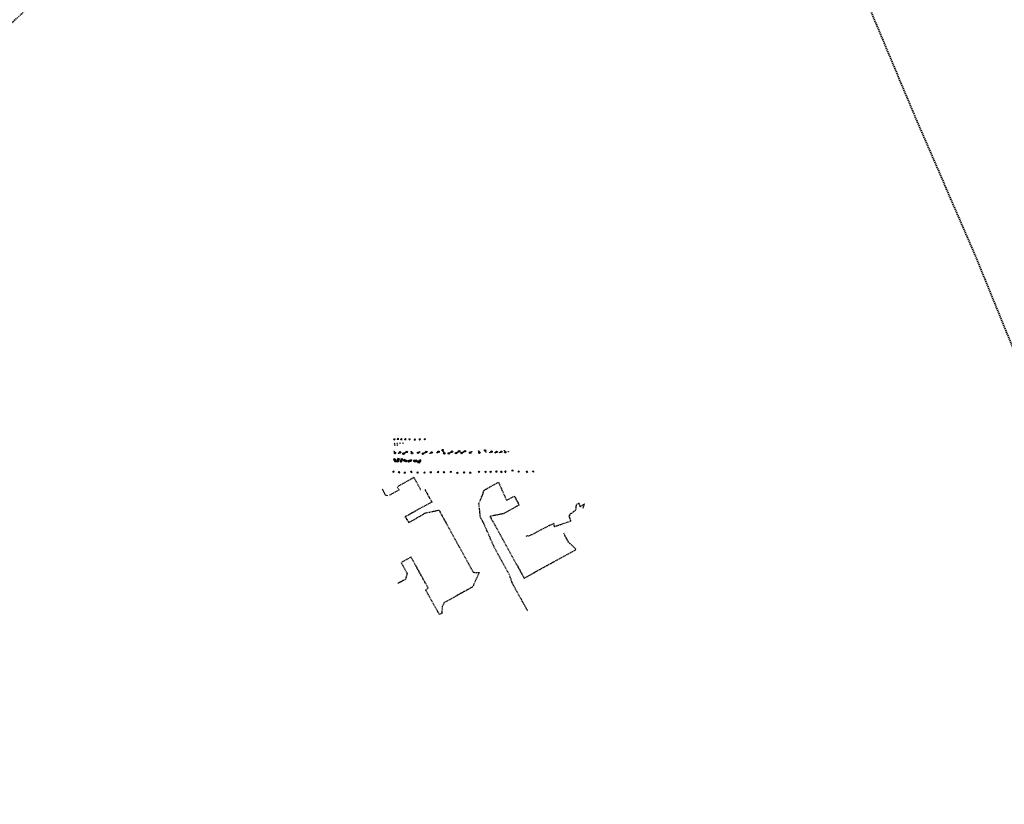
# Model space of a CAD drawing. Header units: metres. Extents: x 8440716 to 8446743, y 5883760 to 5887966.
# Tile 254 of 256: x 8444045 to 8445394, y 5885586 to 5886661. Entities that reach past the tile are written whole.
import ezdxf

# ---------------------------------------------------------------- set-up
doc = ezdxf.new("R2010")
doc.units = ezdxf.units.M
doc.header["$MEASUREMENT"] = 0
doc.linetypes.add('1.5_1.0', pattern=[2.5, 1.5, -1])
doc.linetypes.add('DASHED', pattern=[19.05, 12.7, -6.35])
doc.layers.add('- ABM', color=200, linetype='CONTINUOUS', lineweight=30)
doc.layers.add('216-obręb ewidencyjny', color=253, linetype='CONTINUOUS')

# ---------------------------------------------------------------- blocks, each defined once
blk = doc.blocks.new('swthy')
at = {"layer": '- ABM', "color": 200, "linetype": 'Continuous', "lineweight": 30}
blk.add_lwpolyline([(8443339.8, 5885829.8), (8443339.8, 5885831.3)], dxfattribs=at)
for centre, radius in [((8443339.8, 5885832.3), 1), ((8443339.8, 5885829.8), 0.25)]:
    blk.add_circle(centre, radius, dxfattribs=at)
blk.add_arc((8443339.8, 5885833.3), 1, 210, 330, dxfattribs=at)
blk = doc.blocks.new('seth')
at = {"layer": '- ABM', "color": 30, "linetype": 'Continuous', "lineweight": 30}
for p, q in [((8442858.4, 5885914.9), (8442858.4, 5885916.4)), ((8442858.4, 5885916.4), (8442859.4, 5885916.4)), ((8442858.4, 5885914.9), (8442859.4, 5885914.9)), ((8442859.4, 5885914.9), (8442859.4, 5885916.4))]:
    blk.add_line(p, q, dxfattribs=at)
blk.add_lwpolyline([(8442858.6, 5885915.1), (8442858.6, 5885916.1), (8442859.2, 5885916.1), (8442859.2, 5885915.1), (8442858.6, 5885915.1), (8442859.2, 5885916.1), (8442858.6, 5885916.1), (8442859.2, 5885915.1)], dxfattribs=at)
blk = doc.blocks.new('60W')
at = {"layer": '- ABM', "color": 200, "linetype": 'Continuous', "lineweight": 30}
blk.add_lwpolyline([(8442637.4, 5886003.9), (8442638.7, 5886004.6)], dxfattribs=at)
for centre, radius in [((8442637.4, 5886003.9), 0.25), ((8442639.6, 5886005.1), 1)]:
    blk.add_circle(centre, radius, dxfattribs=at)
blk = doc.blocks.new('8mpx')
at = {"layer": '- ABM', "linetype": 'Continuous', "lineweight": 35}
h = blk.add_hatch(color=1, dxfattribs=at)
h.dxf.hatch_style = 1
h.paths.add_polyline_path([(8442858.7, 5885906.8), (8442857.9, 5885906.5), (8442857.9, 5885906.2), (8442858.7, 5885906)])
at = {"layer": '- ABM', "color": 7, "linetype": 'Continuous', "lineweight": 35}
blk.add_line((8442858.7, 5885906), (8442858.7, 5885906.8), dxfattribs=at)
for points in [[(8442856, 5885907), (8442859.8, 5885907), (8442859, 5885905.8), (8442856, 5885905.8)], [(8442856.4, 5885906.7), (8442857.9, 5885906.7), (8442857.9, 5885906.1), (8442856.4, 5885906.1)]]:
    blk.add_lwpolyline(points, close=True, dxfattribs=at)
for points in [[(8442857.9, 5885906.5), (8442858.7, 5885906.8)], [(8442857.9, 5885906.2), (8442858.7, 5885906)]]:
    blk.add_lwpolyline(points, dxfattribs=at)

msp = doc.modelspace()

# ---------------------------------------------------------------- linework, layer by layer
at = {"layer": '- ABM', "color": 200, "linetype": 'Continuous', "lineweight": 35}
for points in [[(8444557.592, 5886084.747), (8444558.985, 5886086.182), (8444558.288, 5886085.464), (8444557.571, 5886086.161), (8444559.006, 5886084.768)], [(8444563.207, 5886084.91), (8444563.207, 5886086.91), (8444563.207, 5886085.91), (8444562.207, 5886085.91), (8444564.207, 5886085.91)], [(8444567.981, 5886084.675), (8444567.981, 5886086.675), (8444567.981, 5886085.675), (8444566.981, 5886085.675), (8444568.981, 5886085.675)], [(8444573.278, 5886084.683), (8444573.278, 5886086.683), (8444573.278, 5886085.683), (8444572.278, 5886085.683), (8444574.278, 5886085.683)], [(8444577.924, 5886084.975), (8444579.605, 5886086.059), (8444578.764, 5886085.517), (8444578.222, 5886086.357), (8444579.307, 5886084.677)], [(8444586.077, 5886084.222), (8444586.58, 5886086.158), (8444586.329, 5886085.19), (8444585.361, 5886085.442), (8444587.296, 5886084.939)], [(8444592.287, 5886084.584), (8444593.68, 5886086.019), (8444592.983, 5886085.302), (8444592.266, 5886085.998), (8444593.701, 5886084.605)], [(8444599.137, 5886084.868), (8444600.53, 5886086.304), (8444599.834, 5886085.586), (8444599.116, 5886086.282), (8444600.551, 5886084.889)]]:
    msp.add_lwpolyline(points, dxfattribs=at)
at = {"layer": '- ABM', "color": 1, "linetype": 'Continuous', "lineweight": 30, "ltscale": 0.1}
for points in [[(8444558.7, 5886079.905), (8444557.86, 5886079.44), (8444557.686, 5886079.756), (8444558.526, 5886080.22), (8444558.7, 5886079.905)], [(8444562.499, 5886078.361), (8444562.963, 5886077.521), (8444562.648, 5886077.347), (8444562.184, 5886078.187), (8444562.499, 5886078.361)]]:
    msp.add_lwpolyline(points, dxfattribs=at)
at = {"layer": '- ABM', "color": 1, "linetype": 'Continuous', "lineweight": 30}
for points in [[(8444558.829, 5886077.38), (8444558.441, 5886078.079), (8444558.703, 5886078.225), (8444559.091, 5886077.525), (8444558.829, 5886077.38)], [(8444562.024, 5886079.817), (8444561.636, 5886080.517), (8444561.899, 5886080.662), (8444562.287, 5886079.962), (8444562.024, 5886079.817)]]:
    msp.add_lwpolyline(points, dxfattribs=at)
at = {"layer": '- ABM', "color": 200, "linetype": 'Continuous', "lineweight": 30, "ltscale": 0.1}
msp.add_lwpolyline([(8444565.978, 5886080.076), (8444565.59, 5886080.776), (8444565.853, 5886080.921), (8444566.24, 5886080.221), (8444565.978, 5886080.076)], dxfattribs=at)
at = {"layer": '- ABM', "color": 30, "linetype": 'Continuous', "lineweight": 30}
msp.add_lwpolyline([(8444570.1, 5886080.072), (8444569.713, 5886080.772), (8444569.975, 5886080.917), (8444570.363, 5886080.217), (8444570.1, 5886080.072)], dxfattribs=at)
at = {"layer": '- ABM', "color": 1, "linetype": 'DASHED', "lineweight": 30, "ltscale": 0.1}
msp.add_lwpolyline([(8444593.526, 5886016.786), (8444594.138, 5886017.128), (8444585.034, 5886033.427), (8444581.901, 5886031.7), (8444572.176, 5886026.325), (8444561.893, 5886020.642), (8444564.314, 5886016.249), (8444550.867, 5886008.838)], dxfattribs=at)
at = {"layer": '- ABM', "color": 200, "linetype": 'Continuous', "lineweight": 30}
msp.add_lwpolyline([(8444541.444, 5886017.88), (8444545.395, 5886009.604), (8444548.752, 5886008.838)], dxfattribs=at)
at = {"layer": '- ABM', "color": 30, "linetype": 'DASHED', "lineweight": 30, "ltscale": 0.1}
msp.add_lwpolyline([(8444740.696, 5885850.76, -0.01083044), (8444731.133, 5885868.047), (8444719.971, 5885888.236), (8444715.671, 5885900.496), (8444695.076, 5885937.754), (8444680.584, 5885970.687), (8444676.083, 5885978.833), (8444674.015, 5885997.718), (8444678.992, 5886009.427), (8444679.415, 5886010.511), (8444680.8, 5886015.776), (8444700.786, 5886026.901), (8444711.84, 5886002.147), (8444712.107, 5886002.18), (8444722.457, 5886007.914), (8444729.167, 5885995.768), (8444707.335, 5885983.667), (8444689.163, 5885980.179), (8444696.999, 5885966.001), (8444714.527, 5885934.285), (8444735.963, 5885895.498), (8444777.138, 5885918.258), (8444806.379, 5885934.195), (8444806.691, 5885935.263), (8444797.144, 5885944.417), (8444790.148, 5885957.052)], format="xyb", dxfattribs=at)
at = {"layer": '- ABM', "color": 200, "linetype": 'DASHED', "lineweight": 30, "ltscale": 0.1}
msp.add_lwpolyline([(8444600.083, 5886016.786), (8444609.453, 5885999.783), (8444595.832, 5885992.277), (8444572.652, 5885979.448), (8444575.423, 5885975.774), (8444577.738, 5885971.777), (8444597.641, 5885982.779), (8444600.094, 5885984.595), (8444619.159, 5885988.817), (8444629.021, 5885970.973), (8444647.275, 5885937.943), (8444666.275, 5885903.564), (8444666.275, 5885903.564), (8444674.312, 5885903.162), (8444665.382, 5885883.472), (8444626.365, 5885861.918), (8444623.64, 5885856.935), (8444623.189, 5885848.399), (8444623.435, 5885847.72), (8444619.804, 5885845.714), (8444601.25, 5885879.279), (8444604.428, 5885882.106), (8444586.141, 5885915.094), (8444581.017, 5885924.392), (8444567.397, 5885916.886), (8444575.522, 5885902.229), (8444573.459, 5885893.973), (8444562.722, 5885887.96)], dxfattribs=at)
at = {"layer": '- ABM', "color": 4, "linetype": 'DASHED', "lineweight": 30, "ltscale": 0.1}
msp.add_lwpolyline([(8444816.69, 5885991.514), (8444818.669, 5885997.235), (8444812.923, 5885993.435), (8444811.53, 5885997.563), (8444810.487, 5885997.843), (8444807.262, 5885995.927), (8444806.386, 5885988.348), (8444798.051, 5885982.296), (8444798.166, 5885981.436), (8444798.227, 5885980.514), (8444797.374, 5885981.148), (8444799.572, 5885973.459), (8444777.777, 5885965.906), (8444776.711, 5885970.399), (8444762.533, 5885963.591), (8444749.421, 5885956.292), (8444741.745, 5885953.103), (8444740.703, 5885953.382), (8444739.211, 5885953.218), (8444738.956, 5885952.22)], dxfattribs=at)
at = {"layer": '- ABM', "color": 200, "linetype": 'Continuous', "lineweight": 30}
msp.add_circle((8444714.487, 5886068.868), 0.25, dxfattribs=at)
at = {"layer": '216-obręb ewidencyjny', "color": 253, "linetype": '1.5_1.0', "lineweight": 35, "flags": 128}
msp.add_lwpolyline([(8441028.68, 5884942.11), (8440936.55, 5884855.07), (8440835.74, 5884760.41), (8440829.11, 5884753.45), (8440759.84, 5884680.64), (8440733.61, 5884626.88), (8440715.78, 5884579.58), (8440720.22, 5884579.92), (8440723.56, 5884580.18), (8440749.71, 5884582.2), (8440769.68, 5884583.75), (8440788.74, 5884585.22), (8440807.81, 5884586.7), (8440826.87, 5884588.17), (8440838, 5884589.03), (8440845.81, 5884590.04), (8440864.66, 5884592.49), (8440883.5, 5884594.94), (8440902.34, 5884597.38), (8440921.17, 5884599.82), (8440940.01, 5884602.27), (8440959.85, 5884604.84), (8440974.54, 5884606.75), (8440996.68, 5884609.62), (8441002.58, 5884610.39), (8441011.53, 5884611.28), (8441095.15, 5884619.64), (8441155.22, 5884625.15), (8441192.9, 5884628.61), (8441220.79, 5884630.81), (8441231.88, 5884631.68), (8441239.78, 5884632.3), (8441239.92, 5884631.14), (8441240.54, 5884625.8), (8441242.98, 5884604.95), (8441279.92, 5884610.9), (8441280.84, 5884611.05), (8441314.62, 5884616.49), (8441324.35, 5884594.98), (8441326.25, 5884590.79), (8441330.28, 5884581.88), (8441360.83, 5884554.56), (8441428.01, 5884367.38), (8441495.06, 5884287.83), (8441556.05, 5884222.31), (8441542.97, 5884192.3), (8441508.41, 5884096.75), (8441487.17, 5883996.98), (8441486.34, 5883988.56), (8441610.2, 5883975.46), (8441607.65, 5883985.59), (8441604.3, 5883998.91), (8441599.43, 5884018.26), (8441632.41, 5884025.94), (8441633.4, 5884026.17), (8441637.3, 5884027.08), (8441640.65, 5884027.86), (8441636.48, 5884039.05), (8441625.77, 5884067.77), (8441621.34, 5884079.64), (8441684.08, 5884060.44), (8441736.89, 5884012.71), (8441784.29, 5883940.74), (8441936, 5883966.35), (8441937.31, 5883979.75), (8441945.67, 5884065.59), (8441947.03, 5884079.59), (8441966.25, 5884073.96), (8441969.58, 5884072.98), (8442016.64, 5884059.32), (8442027.43, 5884056.19), (8442065.18, 5884061.92), (8442076.73, 5884063.68), (8442130.64, 5884052.67), (8442131.42, 5884052.51), (8442179.65, 5884036.73), (8442282.16, 5884003.2), (8442345.46, 5883989.35), (8442347.7, 5883988.72), (8442364.7, 5883983.93), (8442399.77, 5883974.05), (8442419.01, 5883964.6), (8442545.15, 5883924.23), (8442710.04, 5883876.74), (8442716.11, 5883874.99), (8442780.8, 5883856.36), (8442917.62, 5883816.95), (8443113.85, 5883761.08), (8443134.79, 5883760), (8443232.58, 5883764.93), (8443292.03, 5883774.1), (8443344.73, 5883782.22), (8443456.51, 5883780.87), (8443456.38, 5883792.68), (8443461.85, 5883808.72), (8443470.28, 5883833.44), (8443478.75, 5883858.3), (8443488.12, 5883885.77), (8443493.5, 5883901.54), (8443505.64, 5883919.91), (8443528.63, 5883954.76), (8443527.04, 5883961.12), (8443507.14, 5884040.72), (8443505.36, 5884048.02), (8443501.67, 5884062.4), (8443498.93, 5884073.31), (8443496.14, 5884084.21), (8443489.63, 5884109.89), (8443484.71, 5884129.28), (8443482.73, 5884137.13), (8443479.8, 5884148.67), (8443474.63, 5884169.03), (8443466.05, 5884202.95), (8443454.97, 5884215.77), (8443446.26, 5884232.17), (8443440.59, 5884245.75), (8443406.03, 5884368.15), (8443363.23, 5884525.93), (8443364.73, 5884526.31), (8443378.75, 5884529.91), (8443379.7, 5884530.16), (8443382.59, 5884530.9), (8443427.77, 5884542.54), (8443476.19, 5884555.02), (8443493.36, 5884559.44), (8443495.57, 5884559.99), (8443514.96, 5884564.82), (8443534.38, 5884569.65), (8443553.79, 5884574.49), (8443573.19, 5884579.32), (8443592.59, 5884584.15), (8443612, 5884588.99), (8443631.41, 5884593.82), (8443661.1, 5884601.22), (8443657.61, 5884636.41), (8443657.11, 5884641.55), (8443700.28, 5884722.58), (8443704.65, 5884730.83), (8443743.14, 5884809.91), (8443958.52, 5884842.73), (8443968.6, 5884839.47), (8444087.7, 5884800.92), (8444094.49, 5884798.76), (8444173.09, 5884773.59), (8444277.17, 5884741.47), (8444285.26, 5884738.96), (8444369.03, 5884662.82), (8444437.67, 5884600.52), (8444448.56, 5884590.64), (8444464.16, 5884576.48), (8444483.23, 5884555.16), (8444521.08, 5884512.65), (8444544.83, 5884486), (8444555.93, 5884473.87), (8444599.28, 5884484.9), (8444623.89, 5884491.2), (8444649.59, 5884497.78), (8444664.09, 5884501.46), (8444704.06, 5884511.86), (8444750.05, 5884523.67), (8444778.18, 5884530.8), (8444804.48, 5884537.56), (8444826.71, 5884543.14), (8444891.49, 5884559.38), (8444910.44, 5884564.13), (8444929.36, 5884568.87), (8444948.71, 5884573.72), (8444981.13, 5884581.99), (8445005.56, 5884588.21), (8445049.21, 5884599.39), (8445068.65, 5884604.35), (8445088.27, 5884609.36), (8445104.56, 5884613.52), (8445143.68, 5884623.49), (8445188.31, 5884435.34), (8445200.2, 5884384.42), (8445201.1, 5884380.52), (8445223.68, 5884284.14), (8445279.72, 5884034.28), (8445288.61, 5884032.83), (8445310.4, 5884029.25), (8445334.3, 5884025.31), (8445386.87, 5884016.56), (8445420.48, 5884011.12), (8445429.73, 5884009.58), (8445590.41, 5883982.64), (8445763.22, 5883953.28), (8445860.16, 5883980.34), (8445876.05, 5883984.78), (8445975.91, 5884012.7), (8446103.53, 5884048.64), (8446114.66, 5884011.73), (8446119.79, 5883994.67), (8446129.21, 5883963.28), (8446149.3, 5883900.84), (8446182.3, 5883908.52), (8446206.67, 5883914.19), (8446231.03, 5883919.84), (8446255.38, 5883925.5), (8446265.28, 5883927.78), (8446279.4, 5883932.44), (8446314.61, 5883944.02), (8446349.68, 5883955.55), (8446376.38, 5883962.94), (8446407.97, 5883971.67), (8446433.47, 5883978.76), (8446441.7, 5883980.99), (8446473.14, 5883989.68), (8446476.85, 5883990.71), (8446505.92, 5883998.77), (8446515.52, 5884073.32), (8446516.99, 5884084.72), (8446517.79, 5884090.97), (8446518.87, 5884099.39), (8446523.99, 5884139.2), (8446524.8, 5884145.5), (8446526.34, 5884157.39), (8446529.23, 5884179.94), (8446532.2, 5884203), (8446532.55, 5884205.79), (8446535.23, 5884226.24), (8446538.3, 5884249.61), (8446541.24, 5884271.91), (8446544.5, 5884296.69), (8446547.62, 5884320.49), (8446550.62, 5884343.29), (8446552.77, 5884359.65), (8446556.45, 5884387.91), (8446562.64, 5884435.52), (8446564.83, 5884452.37), (8446567.02, 5884469.22), (8446567.99, 5884476.67), (8446568.96, 5884484.1), (8446579.73, 5884566.9), (8446586.22, 5884616.78), (8446592.53, 5884665.37), (8446596.2, 5884693.54), (8446600.09, 5884723.49), (8446603.32, 5884748.28), (8446606.31, 5884771.29), (8446611.29, 5884810.26), (8446612.81, 5884822.17), (8446620.23, 5884880.06), (8446623.66, 5884906.82), (8446627.01, 5884933.1), (8446632.08, 5884972.77), (8446635.86, 5885002.32), (8446639.44, 5885030.27), (8446643.06, 5885058.52), (8446644.85, 5885072.45), (8446645.84, 5885080.23), (8446646.76, 5885087.07), (8446648.76, 5885101.98), (8446650.75, 5885116.89), (8446650.88, 5885117.88), (8446654.86, 5885147.6), (8446655.6, 5885153.17), (8446658.57, 5885175.34), (8446662.55, 5885205.07), (8446666.66, 5885235.78), (8446670.05, 5885261.05), (8446670.57, 5885265.01), (8446674.48, 5885294.23), (8446678.43, 5885323.76), (8446681.8, 5885348.98), (8446682.41, 5885353.43), (8446682.81, 5885356.4), (8446686.5, 5885383.63), (8446690.69, 5885414.62), (8446695.22, 5885447.96), (8446699.44, 5885479.04), (8446700.64, 5885487.94), (8446702.23, 5885499.62), (8446704.98, 5885519.91), (8446705.39, 5885522.88), (8446707.53, 5885540.15), (8446709.49, 5885556.02), (8446710.79, 5885566.44), (8446711.83, 5885574.88), (8446714.24, 5885594.23), (8446719.69, 5885638.29), (8446722.32, 5885659.42), (8446724.72, 5885678.77), (8446726.85, 5885695.98), (8446729.85, 5885720.15), (8446731.28, 5885731.26), (8446733.68, 5885749.91), (8446734.82, 5885758.85), (8446740.63, 5885803.98), (8446741.64, 5885811.92), (8446742.8, 5885820.84), (8446743.18, 5885823.82), (8446730.16, 5885825.91), (8446719.59, 5885827.37), (8446661.89, 5885835.35), (8446473.81, 5885862.76), (8446246.21, 5885895.38), (8446094.96, 5885917.06), (8446094.14, 5885917.22), (8446083.87, 5885918.65), (8446018.04, 5885926.53), (8446003.63, 5885928.33), (8445909.32, 5885941.79), (8445870.11, 5885942.51), (8445807.67, 5885939.24), (8445797.24, 5885937.4), (8445780.19, 5885934.62), (8445765.52, 5885930.82), (8445759.53, 5885929.53), (8445753.22, 5885928.56), (8445740.07, 5885927.9), (8445671.79, 5885927.73), (8445672.77, 5885884.72), (8445687.11, 5885852.56), (8445663.54, 5885812.87), (8445649.34, 5885770.13), (8445648.19, 5885755.08), (8445618.62, 5885746.37), (8445617.56, 5885745.93), (8445598.35, 5885738.11), (8445581.53, 5885779.43), (8445572.53, 5885801.51), (8445468.36, 5886057.26), (8445422.33, 5886170.27), (8445408.16, 5886205.05), (8445392.83, 5886242.67), (8445355.19, 5886335.07), (8445267.72, 5886537.24), (8445190.71, 5886720.94), (8445166.82, 5886774.99), (8445155.07, 5886801.58), (8445130.81, 5886856.45), (8445109.96, 5886903.64), (8445000.35, 5887152.08), (8444991.51, 5887172.1), (8444987.45, 5887181.31), (8444978.77, 5887176.77), (8444798.8, 5887082.65), (8444667.01, 5887010.48), (8444649.47, 5887001.59), (8444619.87, 5886986.56), (8444567.96, 5886957.72), (8444448.7, 5886891.38), (8444331.08, 5886828.15), (8444272.27, 5886795.57), (8444098.44, 5886700.08), (8444057.69, 5886678.19), (8444045.24, 5886666.78), (8444031.54, 5886654.2), (8444007.49, 5886641.31), (8443998.67, 5886636.59), (8443934.14, 5886602.03), (8443933.67, 5886602.83), (8443930.35, 5886608.46), (8443923, 5886604.88), (8443744.99, 5886508.83), (8443609.15, 5886431.39), (8443569.75, 5886408.94), (8443549.1, 5886398.04), (8443529.64, 5886387.78), (8443384.37, 5886311.11), (8443368.45, 5886302.71), (8443364.17, 5886300.45), (8443271.59, 5886249.99), (8443182.74, 5886199.89), (8443169.27, 5886192.91), (8442963.51, 5886079.91), (8442952.1, 5886073.66), (8442656.69, 5885912.36), (8442529.19, 5885839.4), (8442445.17, 5885791.33), (8442187.63, 5885653.65), (8442143.12, 5885639.52), (8442086.58, 5885626.49), (8442017.94, 5885621.06), (8441871.31, 5885594.15), (8441830.41, 5885586.65), (8441783.93, 5885558.26), (8441760.96, 5885541.06), (8441743.71, 5885528.15), (8441703.56, 5885497.89), (8441669.45, 5885469.29), (8441628.94, 5885439.45), (8441546.15, 5885387.82), (8441534.92, 5885379.8), (8441493.78, 5885350.63), (8441453.96, 5885322.56), (8441413.59, 5885293.41), (8441372.53, 5885263.56), (8441311.43, 5885211.09), (8441298, 5885198.42), (8441237.66, 5885140.91), (8441171.03, 5885077.93), (8441132.3, 5885040.66)], close=True, dxfattribs=at)

# ---------------------------------------------------------------- block references
at = {"layer": '- ABM', "color": 1, "linetype": 'Continuous', "lineweight": 100}
for p, rotation in [((14330629.329, -2556568.682), 90.0000000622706), ((14330687.605, -2556569.133), 90.00000004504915), ((2558553.918, 14328706.655), 270.0000000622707), ((2558621.531, 14328706.156), 270.0000000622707), ((16887274.699, 11772082.626), 180.0000723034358), ((16887282.575, 11772082.758), 180.0000723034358), ((2051.624, 63.944), 359.9999987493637), ((2058.603, 63.555), 359.9999987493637), ((2064.899, 63.728), 359.9999987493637), ((2558704.928, 14328707.56), 270.0000002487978)]:
    msp.add_blockref('60W', p, dxfattribs=dict(at, rotation=rotation))
at = {"layer": '- ABM', "color": 200, "linetype": 'Continuous', "lineweight": 30}
for p, rotation in [((-790908.926, 10428906.781), 298.9278464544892), ((-790997.618, 10428905.381), 298.927845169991), ((17680134.421, 1343228.781), 118.9278464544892), ((-790988.586, 10428905.915), 298.9278464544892), ((12987419.74, 15121630.472), 208.9278464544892), ((17680154.381, 1343229.93), 118.9278464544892), ((17680161.186, 1343228.727), 118.9278464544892), ((-790961.821, 10428905.861), 298.9278464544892), ((-794532.708, 10421623.297), 298.9730130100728), ((-794523.388, 10421624.142), 298.9730130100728), ((17680196.458, 1343228.99), 118.9278464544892), ((-790916.803, 10428906.649), 298.9278464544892), ((17680225.759, 1343230.16), 118.9278464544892), ((13105405.019, 15062700.966), 208.1941293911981)]:
    msp.add_blockref('swthy', p, dxfattribs=dict(at, rotation=rotation))
at = {"layer": '- ABM', "color": 1, "linetype": 'Continuous', "lineweight": 35, "yscale": 1.2, "zscale": 1.2}
for p, xscale, rotation in [((19262523.686, -72525.583), 1.2, 116.2716982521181), ((17456383.292, 14331184.09), -1.2, 78.02283432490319), ((-567253.16, -2559069.051), -1.2, 258.0228281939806), ((-3500776.594, 2748909.831), 1.2, 339.832865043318), ((1116132.895, -4055117.911), 1.2, 18.72092324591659), ((20111404.673, 9938037.764), -1.2, 54.03468155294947), ((19045224.084, -451100.836), -1.2, 4.010770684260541)]:
    msp.add_blockref('8mpx', p, dxfattribs=dict(at, xscale=xscale, rotation=rotation))
at = {"layer": '- ABM', "color": 1, "linetype": 'Continuous', "lineweight": 100}
msp.add_blockref('60W', (1997.529, 63.667), dxfattribs=at)
at = {"layer": '- ABM', "color": 3, "linetype": 'Continuous', "lineweight": 30}
for p, rotation in [((17679960.906, 1343664.867), 118.9278451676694), ((3902188.288, -3349363.413), 28.92784516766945), ((17685563.903, 1355041.417), 118.9984116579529), ((3913582.983, -3354950.396), 28.99841165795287), ((3902213.663, -3349363.737), 28.92784516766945), ((18729960.955, 6256458.467), 147.1803929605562), ((3909740.027, -3353052.488), 28.97441674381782), ((17684779.612, 1353350.323), 118.9879204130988), ((3909758.126, -3353052.446), 28.97441674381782), ((17684797.072, 1353350.501), 118.9879204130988), ((3913646.218, -3354951.463), 28.99841165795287), ((13801646.765, 14674014.36), 203.7520816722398), ((12960828.383, 15134288.959), 209.0903368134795), ((3863379.556, -3330118.818), 28.68614740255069), ((3919271.786, -3357687.589), 29.03304690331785), ((3919278.715, -3357687.401), 29.03304690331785), ((3919286.633, -3357687.214), 29.03304690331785), ((3902328.524, -3349362.762), 28.92784516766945), ((651139.292, -836020.489), 5.896047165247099), ((17680123.975, 1343666.362), 118.9278451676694), ((17680132.448, 1343665.004), 118.9278451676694), ((3902363.504, -3349362.763), 28.92784516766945), ((17680152.191, 1343665.121), 118.9278451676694)]:
    msp.add_blockref('seth', p, dxfattribs=dict(at, rotation=rotation))

doc.saveas('drawing.dxf')
